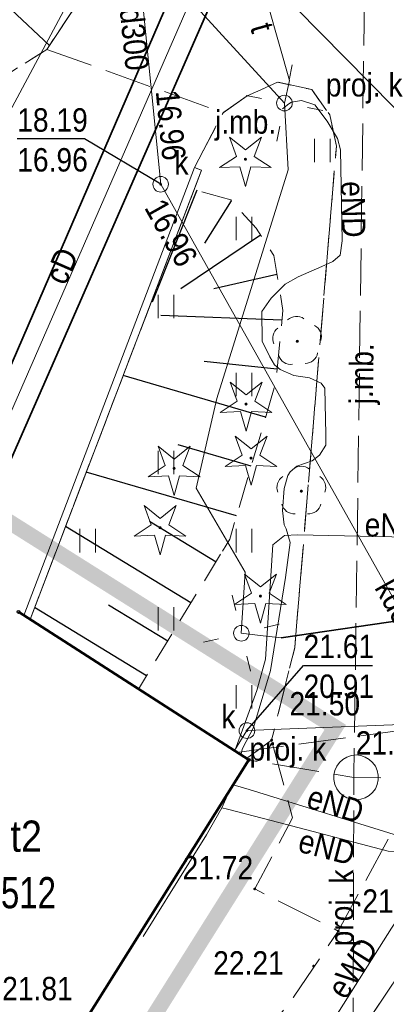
# Model space of a CAD drawing. Header units: metres. Extents: x 6530877 to 6534102, y 6042175 to 6045327.
# Tile 64 of 76: x 6533103 to 6533114, y 6044076 to 6044107. Entities that reach past the tile are written whole.
import ezdxf
from ezdxf.enums import TextEntityAlignment as Align

# ---------------------------------------------------------------- set-up
doc = ezdxf.new("R2010")
doc.units = ezdxf.units.M
doc.header["$MEASUREMENT"] = 0
doc.linetypes.add('1.0_0.5', pattern=[1.5, 1, -0.5])
doc.linetypes.add('1.5_0.5', pattern=[2, 1.5, -0.5])
doc.layers.get('0').update_dxf_attribs({"color": 2, "linetype": 'CONTINUOUS', "lineweight": 5})
for name, color, linetype in [('000 Inne (niezydentyfikowane)', 7, 'CONTINUOUS'), ('312-budynek ewidencyjny', 7, 'CONTINUOUS'), ('312-oznaczenie budynku ewidencyjnego', 7, 'CONTINUOUS'), ('312-oznaczenie budynku ewidencyjnego-Atr117', 7, 'CONTINUOUS'), ('chodnik', 7, 'CONTINUOUS'), ('drzewo iglaste', 7, 'CONTINUOUS'), ('drzewo liściaste', 7, 'CONTINUOUS'), ('jezdnia', 7, 'CONTINUOUS'), ('jezdnia-Atr17', 7, 'CONTINUOUS'), ('kanalizacyjne urządzenie techniczne - ob. projektowany', 7, 'CONTINUOUS'), ('kanalizacyjne urządzenie techniczne - ob. projektowany-Atr17', 7, 'CONTINUOUS'), ('latarnia', 7, 'CONTINUOUS'), ('obudowa ochronna przewodu', 7, 'CONTINUOUS'), ('pikieta sztuczna', 7, 'CONTINUOUS'), ('pikieta sztuczna-Atr2', 7, 'CONTINUOUS'), ('przewód ciepłowniczy', 7, 'CONTINUOUS'), ('przewód ciepłowniczy-Atr1', 7, 'CONTINUOUS'), ('przewód elektroenergetyczny podziemny', 7, 'CONTINUOUS'), ('przewód elektroenergetyczny podziemny-Atr1', 7, 'CONTINUOUS'), ('przewód kanalizacyjny', 7, 'CONTINUOUS'), ('przewód kanalizacyjny - ob. projektowany', 7, 'CONTINUOUS'), ('przewód kanalizacyjny - ob. projektowany-Atr1', 7, 'CONTINUOUS'), ('przewód kanalizacyjny-Atr1', 7, 'CONTINUOUS'), ('przewód telekomunikacyjny podziemny', 7, 'CONTINUOUS'), ('przewód telekomunikacyjny podziemny-Atr1', 7, 'CONTINUOUS'), ('Punkt budynku', 7, 'CONTINUOUS'), ('rzędna', 7, 'CONTINUOUS'), ('rzędna-Atr2', 7, 'CONTINUOUS'), ('rzędna-Atr3', 7, 'CONTINUOUS'), ('skarpa nieumocniona', 7, 'CONTINUOUS'), ('słup przewodów napowietrznych', 7, 'CONTINUOUS'), ('trawnik', 7, 'CONTINUOUS'), ('właz do komory lub kanału - okrągły', 7, 'CONTINUOUS'), ('właz do komory lub kanału - okrągły-Atr17', 7, 'CONTINUOUS'), ('Zakres', 7, 'CONTINUOUS'), ('ściana oporowa (poligon)', 7, 'CONTINUOUS')]:
    doc.layers.add(name, color=color, linetype=linetype)
doc.styles.get("Standard").update_dxf_attribs({"font": 'Working1250', "width": 0.75})

# ---------------------------------------------------------------- blocks, each defined once
blk = doc.blocks.new('PUNKTBUD')
at = {"color": 0}
blk.add_circle((0, 0), 0.045, dxfattribs=at)
blk = doc.blocks.new('PW01')
at = {"linetype": 'Continuous', "lineweight": 13}
h = blk.add_hatch(color=0, dxfattribs=at)
edge = h.paths.add_edge_path()
edge.add_arc((0, 0), 0.045, 0, 360)
blk = doc.blocks.new('US22')
at = {"color": 0, "linetype": 'Continuous', "lineweight": 13}
blk.add_circle((0, 0), 0.25, dxfattribs=at)
blk = doc.blocks.new('OP011')
at = {"linetype": 'Continuous', "lineweight": 13}
h = blk.add_hatch(color=0, dxfattribs=at)
edge = h.paths.add_edge_path()
edge.add_arc((0, 0), 0.05, 0, 360)
at = {"color": 0, "linetype": 'Continuous', "lineweight": 13}
for p, q in [((-0.283, 0.093), (-0.512, 0.706)), ((-0.512, 0.706), (0, 0.299)), ((0, 0.299), (0.512, 0.706)), ((0.512, 0.706), (0.283, 0.093)), ((-0.828, -0.268), (-0.283, 0.093)), ((0.283, 0.093), (0.828, -0.268)), ((-0.175, -0.24), (-0.828, -0.268)), ((0, -0.87), (-0.175, -0.24)), ((0.175, -0.24), (0, -0.87)), ((0.828, -0.268), (0.175, -0.24))]:
    blk.add_line(p, q, dxfattribs=at)
blk = doc.blocks.new('SM01')
at = {"color": 0, "linetype": 'Continuous', "lineweight": 13}
for p, q in [((-0.53, 0.531), (-0.883, 0.884)), ((0.531, 0.531), (0.884, 0.884)), ((-0.53, -0.53), (-0.883, -0.883)), ((0.531, -0.53), (0.884, -0.883))]:
    blk.add_line(p, q, dxfattribs=at)
blk.add_circle((0, 0), 0.25, dxfattribs=at)
blk = doc.blocks.new('OP021')
at = {"linetype": 'Continuous', "lineweight": 13}
h = blk.add_hatch(color=0, dxfattribs=at)
edge = h.paths.add_edge_path()
edge.add_arc((0, 0), 0.05, 0, 360)
at = {"color": 0, "linetype": 'Continuous', "lineweight": 13}
for centre, start, end in [((0, 0.4), 49.272, 130.728), ((-0.38, 0.124), 121.308, 202.548), ((0.38, 0.124), 337.452, 58.692), ((-0.235, -0.324), 193.221, 274.871), ((0.235, -0.324), 265.129, 346.779)]:
    blk.add_arc(centre, 0.4, start, end, dxfattribs=at)
blk = doc.blocks.new('TU04')
at = {"color": 0, "linetype": 'Continuous', "lineweight": 13}
for p, q in [((0, 0), (0, 0.75)), ((0.5, 0), (0.5, 0.75))]:
    blk.add_line(p, q, dxfattribs=at)
blk = doc.blocks.new('US15')
at = {"color": 0, "linetype": 'Continuous', "lineweight": 13}
blk.add_circle((0, 0), 0.25, dxfattribs=at)

msp = doc.modelspace()

# ---------------------------------------------------------------- linework, layer by layer
at = {"layer": '000 Inne (niezydentyfikowane)', "color": 7, "linetype": 'Continuous', "lineweight": 25, "flags": 128}
for points in [[(6533102.33, 6044107.69), (6533103.55, 6044106.53)], [(6533108.27, 6044101.9), (6533106.84, 6044098.31)], [(6533109.37, 6044101.56), (6533108.51, 6044100.2)], [(6533110.3, 6044100.46), (6533107.75, 6044098.74)], [(6533110.83, 6044099.2), (6533108.81, 6044098.74)], [(6533110.99, 6044097.74), (6533107.11, 6044097.89)], [(6533110.83, 6044096.17), (6533108.5, 6044096.41)], [(6533110.46, 6044094.63), (6533105.91, 6044095.96)], [(6533110, 6044093.06), (6533107.67, 6044093.74)], [(6533109.54, 6044091.47), (6533104.73, 6044092.87)], [(6533108.08, 6044088.68), (6533104.07, 6044091.13)], [(6533108.88, 6044089.99), (6533106.75, 6044091.29)], [(6533107.34, 6044087.46), (6533105.44, 6044088.61)], [(6533106.66, 6044086.35), (6533103.07, 6044088.53)]]:
    msp.add_lwpolyline(points, dxfattribs=at)
at = {"layer": '312-budynek ewidencyjny', "color": 7, "linetype": 'Continuous', "lineweight": 50, "flags": 128}
for points in [[(6533102.56, 6044088.39), (6533109.93, 6044083.65)], [(6533109.93, 6044083.65), (6533103.23, 6044072.97)]]:
    msp.add_lwpolyline(points, dxfattribs=at)
at = {"layer": 'chodnik', "color": 7, "linetype": '1.0_0.5', "lineweight": 18, "flags": 128}
msp.add_lwpolyline([(6533102.64, 6044058.94), (6533103.88, 6044058.12), (6533111.63, 6044069.49), (6533123.06, 6044086.33), (6533121.29, 6044086.53), (6533110.35, 6044070.25), (6533104.92, 6044062.33)], close=True, dxfattribs=at)
at = {"layer": 'jezdnia', "color": 7, "linetype": '1.5_0.5', "lineweight": 18, "flags": 128}
for points in [[(6533105.11, 6044116.61), (6533105.74, 6044115.67), (6533105.91, 6044114.77), (6533105.91, 6044113.12), (6533104.64, 6044108.18), (6533103.47, 6044106.41)], [(6533103.47, 6044106.41), (6533109.11, 6044104.38)], [(6533108.19, 6044102.63), (6533109.11, 6044104.38), (6533109.88, 6044104.92), (6533110.85, 6044105.36), (6533111.94, 6044105.12), (6533112.52, 6044104.31), (6533112.73, 6044103.31), (6533111.4, 6044087.25), (6533110.66, 6044084.29), (6533109.86, 6044083.7)], [(6533104.92, 6044062.33), (6533110.35, 6044070.25), (6533121.29, 6044086.53)], [(6533110.66, 6044084.29), (6533111.33, 6044081.8), (6533110.12, 6044079.52), (6533112.79, 6044078.17), (6533114.94, 6044082.14)], [(6533101.64, 6044066.01), (6533102.63, 6044066.89), (6533104.89, 6044068.75), (6533106.51, 6044070.39), (6533108, 6044071.9), (6533109.82, 6044074.07), (6533111.36, 6044076.05), (6533112.79, 6044078.17)]]:
    msp.add_lwpolyline(points, dxfattribs=at)
at = {"layer": 'kanalizacyjne urządzenie techniczne - ob. projektowany', "color": 34, "linetype": 'Continuous', "lineweight": 18, "flags": 128}
msp.add_lwpolyline([(6533113.21, 6044082.39), (6533113.07, 6044082.44), (6533112.94, 6044082.51), (6533112.83, 6044082.61), (6533112.74, 6044082.73), (6533112.68, 6044082.87), (6533112.65, 6044083.02), (6533112.65, 6044083.17), (6533112.68, 6044083.31), (6533112.74, 6044083.45), (6533112.83, 6044083.57), (6533112.94, 6044083.67), (6533113.07, 6044083.74), (6533113.21, 6044083.79), (6533113.36, 6044083.81), (6533113.51, 6044083.79), (6533113.65, 6044083.74), (6533113.78, 6044083.67), (6533113.89, 6044083.57), (6533113.98, 6044083.45), (6533114.04, 6044083.31), (6533114.07, 6044083.16), (6533114.07, 6044083.01), (6533114.04, 6044082.87), (6533113.98, 6044082.73), (6533113.89, 6044082.61), (6533113.78, 6044082.51), (6533113.65, 6044082.44), (6533113.51, 6044082.39), (6533113.36, 6044082.37)], close=True, dxfattribs=at)
at = {"layer": 'obudowa ochronna przewodu', "color": 7, "linetype": 'Continuous', "lineweight": 35, "flags": 128}
msp.add_lwpolyline([(6533111.42, 6044117.38), (6533101.46, 6044094.33), (6533100.28, 6044091.57), (6533098.76, 6044088.59), (6533101.39, 6044086.95), (6533102.07, 6044087.99), (6533100.28, 6044089.19), (6533101.45, 6044091.32), (6533102.53, 6044093.75), (6533112.62, 6044116.79)], close=True, dxfattribs=at)
for points in [[(6533104.77, 6044111.58), (6533111.07, 6044104.69)], [(6533110.96, 6044087.56), (6533116.81, 6044088.42)]]:
    msp.add_lwpolyline(points, dxfattribs=at)
at = {"layer": 'przewód ciepłowniczy', "color": 212, "linetype": 'Continuous', "lineweight": 18, "flags": 128}
msp.add_lwpolyline([(6533101.73, 6044087.47), (6533099.51, 6044088.93), (6533100.67, 6044091.04), (6533101.96, 6044094), (6533111.89, 6044116.77)], dxfattribs=at)
at = {"layer": 'przewód elektroenergetyczny podziemny', "color": 1, "linetype": 'Continuous', "lineweight": 18, "flags": 128}
for points in [[(6533095.67, 6044114.09), (6533096.57, 6044113.01), (6533098.94, 6044112.34), (6533104.77, 6044111.58), (6533111.07, 6044104.69), (6533111.19, 6044102.55), (6533108.91, 6044095.23), (6533108.24, 6044092.36), (6533109.81, 6044089.67), (6533109.69, 6044087.71), (6533110.29, 6044087.64), (6533110.96, 6044087.56), (6533116.81, 6044088.42), (6533118.56, 6044087.53)], [(6533111.12, 6044091.05), (6533111.06, 6044091.18), (6533111.01, 6044091.64), (6533111.06, 6044092.35), (6533111.18, 6044092.76), (6533111.25, 6044092.88), (6533111.47, 6044093.06), (6533111.96, 6044093.23), (6533112.19, 6044093.41), (6533112.39, 6044093.73), (6533112.39, 6044094.07), (6533112.36, 6044095.56), (6533112.24, 6044095.72), (6533111.87, 6044095.89), (6533111.37, 6044095.96), (6533110.93, 6044096.16), (6533110.75, 6044096.31), (6533110.6, 6044096.56), (6533110.36, 6044097.06), (6533110.35, 6044098.01), (6533110.64, 6044098.44), (6533111.09, 6044098.89), (6533111.51, 6044099.12), (6533112.26, 6044099.45), (6533112.62, 6044099.62), (6533112.85, 6044099.82), (6533112.92, 6044100.28), (6533112.86, 6044103.19), (6533112.77, 6044103.55), (6533112.44, 6044104.11), (6533112.04, 6044104.63), (6533111.61, 6044104.77), (6533111.3, 6044104.72), (6533111.21, 6044104.66), (6533111.01, 6044104.51)], [(6533131.38, 6044101.77), (6533127.27, 6044103.94), (6533126.98, 6044104.04), (6533126.55, 6044104.05), (6533126.15, 6044103.83), (6533125.62, 6044103.32), (6533125.16, 6044102.8), (6533124.35, 6044101.39), (6533123.25, 6044099.27), (6533123.12, 6044098.7), (6533121.65, 6044096.09), (6533118.61, 6044090.83), (6533118.34, 6044090.52), (6533117.88, 6044090.52), (6533117.01, 6044090.74), (6533111.49, 6044090.86), (6533111.07, 6044090.84), (6533110.7, 6044090.54), (6533110.46, 6044086.88), (6533110.19, 6044085.88), (6533109.48, 6044083.94)], [(6533121.98, 6044091.95), (6533121.41, 6044090.74), (6533120.99, 6044089.5), (6533119.54, 6044086.72), (6533119, 6044085.68), (6533115.89, 6044080.58), (6533115, 6044079), (6533114.49, 6044078.26), (6533112.19, 6044074.61), (6533110.67, 6044071.95), (6533108.68, 6044068.72), (6533106.83, 6044065.64), (6533103.2, 6044059.46), (6533102.27, 6044057.99), (6533100.88, 6044055.02), (6533100.19, 6044053.5), (6533097.5, 6044049.37), (6533095.35, 6044046.25), (6533093.26, 6044042.59)], [(6533111.12, 6044091.05), (6533111.25, 6044090.62)], [(6533109.67, 6044083.82), (6533109.73, 6044084.02), (6533110.08, 6044084.69), (6533110.62, 6044086.52), (6533111.1, 6044089.49), (6533111.25, 6044090.62)], [(6533109.07, 6044082.12), (6533109.29, 6044082.62)], [(6533123.73, 6044078.39), (6533123.15, 6044078.68), (6533120.17, 6044079.54), (6533115.03, 6044081.12), (6533109.94, 6044082.7), (6533109.43, 6044082.85)], [(6533106.55, 6044078), (6533108.01, 6044080.35), (6533108.58, 6044081.25), (6533109.07, 6044082.12)], [(6533109.07, 6044082.12), (6533109.25, 6044082.08), (6533110.64, 6044081.71), (6533114.39, 6044080.73), (6533115.18, 6044080.7), (6533118.9, 6044081.01), (6533120.06, 6044081.03), (6533120.55, 6044080.93), (6533123.99, 6044078.8)]]:
    msp.add_lwpolyline(points, dxfattribs=at)
at = {"layer": 'przewód kanalizacyjny', "color": 34, "linetype": 'Continuous', "lineweight": 18, "flags": 128}
for points in [[(6533094.01, 6044088.94), (6533106.16, 6044111.68)], [(6533106.16, 6044111.68), (6533107.11, 6044102.09), (6533120.66, 6044077.94)], [(6533109.87, 6044084.59), (6533123.02, 6044085.11)], [(6533109.47, 6044083.95), (6533109.87, 6044084.59)]]:
    msp.add_lwpolyline(points, dxfattribs=at)
at = {"layer": 'przewód kanalizacyjny - ob. projektowany', "color": 34, "linetype": '1.5_0.5', "lineweight": 18, "flags": 128}
for points in [[(6533113.71, 6044114.03), (6533113.29, 6044083.09), (6533113.26, 6044072.43), (6533110.72, 6044068.37), (6533107.33, 6044062.54), (6533099.35, 6044049.51), (6533102.23, 6044047.58)], [(6533109.55, 6044083.89), (6533115.21, 6044084.65), (6533122.47, 6044084.52), (6533139.63, 6044073.56), (6533147.5, 6044068.55), (6533159.67, 6044060.83), (6533158.51, 6044057.13)], [(6533161.78, 6044043.68), (6533162.25, 6044043.35), (6533165.02, 6044047.47), (6533168.78, 6044053.69), (6533164.36, 6044056.62), (6533149.36, 6044066.27), (6533140.46, 6044071.87), (6533123.09, 6044082.95), (6533113.29, 6044083.09), (6533109.93, 6044083.65)]]:
    msp.add_lwpolyline(points, dxfattribs=at)
at = {"layer": 'przewód telekomunikacyjny podziemny', "color": 30, "linetype": 'Continuous', "lineweight": 18, "flags": 128}
for points in [[(6533110.22, 6044108.99), (6533111.23, 6044105.41), (6533111.07, 6044104.69)], [(6533110.22, 6044108.99), (6533111.44, 6044107.73), (6533120.04, 6044099.01), (6533121.72, 6044095.68), (6533121.8, 6044094.95)]]:
    msp.add_lwpolyline(points, dxfattribs=at)
at = {"layer": 'rzędna-Atr2', "color": 7, "flags": 128}
for points in [[(6533107.11, 6044102.09), (6533104.67, 6044103.54), (6533102.521, 6044103.54)], [(6533109.87, 6044084.59), (6533111.68, 6044086.68), (6533113.888, 6044086.68)]]:
    msp.add_lwpolyline(points, dxfattribs=at)
at = {"layer": 'skarpa nieumocniona', "color": 7, "linetype": '1.0_0.5', "lineweight": 18, "flags": 128}
for points in [[(6533096.49, 6044117.88), (6533102.1, 6044114.58), (6533102.77, 6044108.16), (6533097.53, 6044102.64), (6533103.47, 6044106.41), (6533104.64, 6044108.18), (6533105.91, 6044113.12), (6533105.91, 6044113.85), (6533097.93, 6044120.02)], [(6533096.49, 6044117.88), (6533102.1, 6044114.58), (6533102.77, 6044108.16), (6533097.53, 6044102.64), (6533103.47, 6044106.41), (6533104.64, 6044108.18), (6533105.91, 6044113.12), (6533105.91, 6044113.85), (6533097.93, 6044120.02)], [(6533109.09, 6044090.34), (6533109.32, 6044090.72), (6533110.79, 6044095.74), (6533111.02, 6044098.05), (6533110.73, 6044099.81), (6533110.16, 6044100.68), (6533109.35, 6044101.59), (6533108.18, 6044101.92), (6533108.42, 6044102.54), (6533102.93, 6044088.15), (6533106.4, 6044085.92)], [(6533109.09, 6044090.34), (6533109.32, 6044090.72), (6533110.79, 6044095.74), (6533111.02, 6044098.05), (6533110.73, 6044099.81), (6533110.16, 6044100.68), (6533109.35, 6044101.59), (6533108.18, 6044101.92), (6533108.42, 6044102.54), (6533102.93, 6044088.15), (6533106.4, 6044085.92)]]:
    msp.add_lwpolyline(points, close=True, dxfattribs=at)
at = {"layer": 'trawnik', "color": 7, "linetype": '1.0_0.5', "lineweight": 18, "flags": 128}
for points in [[(6533055.8, 6044131.1), (6533053.68, 6044127.77), (6533048.96, 6044120.14), (6533047.9, 6044118.59), (6533047.36, 6044117.96), (6533046.88, 6044117.22), (6533046.49, 6044116.4), (6533043.04, 6044110.79), (6533042.41, 6044110.04), (6533041.86, 6044109.24), (6533041.54, 6044108.35), (6533043.11, 6044107.35), (6533044.06, 6044106.73), (6533044.7, 6044106.34), (6533045.59, 6044105.79), (6533051.76, 6044115.95), (6533052.81, 6044117.73), (6533057.25, 6044124.99), (6533064.35, 6044135.48), (6533068.74, 6044135.28), (6533096.51, 6044117.15), (6533083.81, 6044096.73), (6533085.36, 6044095.8), (6533091.08, 6044103.97), (6533097.53, 6044102.64), (6533103.47, 6044106.41), (6533104.64, 6044108.18), (6533105.91, 6044113.12), (6533105.91, 6044114.77), (6533105.74, 6044115.67), (6533105.11, 6044116.61), (6533098.48, 6044120.85), (6533097.93, 6044120.02), (6533096.49, 6044117.88), (6533094.65, 6044119.04), (6533096.08, 6044121.2), (6533096.6, 6044121.99), (6533072.81, 6044137.36), (6533072.12, 6044136.36), (6533070.71, 6044134.2), (6533068.86, 6044135.37), (6533070.32, 6044137.49), (6533070.88, 6044138.55), (6533068.32, 6044139.65), (6533060.67, 6044137.85)], [(6533108.42, 6044102.54), (6533102.93, 6044088.15), (6533106.4, 6044085.92), (6533109.86, 6044083.7), (6533110.66, 6044084.29), (6533111.4, 6044087.25), (6533112.73, 6044103.31), (6533112.52, 6044104.31), (6533111.94, 6044105.12), (6533110.85, 6044105.36), (6533109.88, 6044104.92), (6533109.11, 6044104.38), (6533108.19, 6044102.63)]]:
    msp.add_lwpolyline(points, close=True, dxfattribs=at)
at = {"layer": 'Zakres', "linetype": '1.0_0.5', "lineweight": 70, "const_width": 0.5}
msp.add_lwpolyline([(6532894.4047, 6044010.7263), (6532901.9047, 6044070.7963), (6532921.4247, 6044144.6363), (6532942.6547, 6044191.9663), (6533112.6947, 6044084.6963), (6533080.6444, 6044033.6409), (6533043.3034, 6044057.7488), (6532987.3747, 6043969.1763), (6532966.8747, 6043966.4363), (6532894.4047, 6044010.7263)], dxfattribs=at)
at = {"layer": 'ściana oporowa (poligon)', "color": 7, "linetype": 'Continuous', "lineweight": 18, "flags": 128}
for points in [[(6533102.73, 6044088.28), (6533108.19, 6044102.63)], [(6533102.73, 6044088.28), (6533108.19, 6044102.63)], [(6533102.93, 6044088.15), (6533108.42, 6044102.54), (6533108.19, 6044102.63)], [(6533102.93, 6044088.15), (6533108.42, 6044102.54), (6533108.19, 6044102.63)]]:
    msp.add_lwpolyline(points, dxfattribs=at)

# ---------------------------------------------------------------- block references
at = {"layer": 'drzewo iglaste', "color": 94, "linetype": 'Continuous', "lineweight": 18}
for p in [(6533109.82, 6044102.89), (6533109.84, 6044095.05), (6533110, 6044093.32), (6533107.54, 6044092.99), (6533107.09, 6044091.09), (6533110.3, 6044088.9)]:
    msp.add_blockref('OP011', p, dxfattribs=at)
at = {"layer": 'drzewo liściaste', "color": 94, "linetype": 'Continuous', "lineweight": 18, "rotation": 3.882}
msp.add_blockref('OP021', (6533111.48, 6044097.06), dxfattribs=at)
at = {"layer": 'drzewo liściaste', "color": 94, "linetype": 'Continuous', "lineweight": 18}
msp.add_blockref('OP021', (6533111.61, 6044092.26), dxfattribs=at)
at = {"layer": 'latarnia', "color": 7, "linetype": 'Continuous', "lineweight": 18}
for p, rotation in [((6533111.07, 6044104.69), 303.8020000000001), ((6533109.69, 6044087.71), 238.458)]:
    msp.add_blockref('SM01', p, dxfattribs=dict(at, rotation=rotation))
at = {"layer": 'pikieta sztuczna', "color": 7, "linetype": 'Continuous', "lineweight": 13}
for p, rotation in [((6533110.66, 6044084.29), 17.102), ((6533110.12, 6044079.52), 22.714), ((6533112.79, 6044078.17), 18.151)]:
    msp.add_blockref('PW01', p, dxfattribs=dict(at, rotation=rotation))
msp.add_blockref('PW01', (6533112, 6044077.05), dxfattribs=at)
at = {"layer": 'Punkt budynku', "color": 5, "linetype": 'Continuous', "lineweight": 18}
for p in [(6533102.56, 6044088.39), (6533109.93, 6044083.65)]:
    msp.add_blockref('PUNKTBUD', p, dxfattribs=at)
at = {"layer": 'rzędna', "color": 34, "linetype": 'Continuous', "lineweight": 18}
for p in [(6533107.11, 6044102.09), (6533107.11, 6044102.09), (6533107.11, 6044102.09), (6533109.87, 6044084.59)]:
    msp.add_blockref('PW01', p, dxfattribs=at)
at = {"layer": 'słup przewodów napowietrznych', "color": 7, "linetype": 'Continuous', "lineweight": 18}
for p, rotation in [((6533111.07, 6044104.69), 303.8020000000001), ((6533109.69, 6044087.71), 238.458)]:
    msp.add_blockref('US15', p, dxfattribs=dict(at, rotation=rotation))
at = {"layer": 'trawnik', "color": 7, "linetype": 'Continuous', "lineweight": 18}
for p in [(6533112.029, 6044102.799), (6533109.529, 6044100.299), (6533107.029, 6044097.799), (6533109.529, 6044095.299), (6533107.029, 6044092.799), (6533104.529, 6044090.299), (6533109.529, 6044090.299), (6533107.029, 6044087.799), (6533109.529, 6044085.299)]:
    msp.add_blockref('TU04', p, dxfattribs=at)
at = {"layer": 'właz do komory lub kanału - okrągły', "color": 7, "linetype": 'Continuous', "lineweight": 18}
for p in [(6533107.11, 6044102.09), (6533109.87, 6044084.59)]:
    msp.add_blockref('US22', p, dxfattribs=at)

# ---------------------------------------------------------------- texts
at = {"layer": '312-oznaczenie budynku ewidencyjnego', "color": 7, "linetype": 'Continuous', "lineweight": 18, "width": 0.79}
msp.add_text('512', height=1, dxfattribs=at).set_placement((6533102, 6044079.9), align=Align.TOP_LEFT)
at = {"layer": '312-oznaczenie budynku ewidencyjnego-Atr117', "color": 7, "width": 0.9}
msp.add_text('t2', height=1, dxfattribs=at).set_placement((6533102.81, 6044080.71), align=Align.CENTER)
at = {"layer": 'jezdnia-Atr17', "color": 7, "width": 0.9}
msp.add_text('j.mb.', height=0.75, dxfattribs=at).set_placement((6533108.85, 6044103.71))
msp.add_text('j.mb.', height=0.75, rotation=89.419, dxfattribs=at).set_placement((6533113.9, 6044095.04))
at = {"layer": 'kanalizacyjne urządzenie techniczne - ob. projektowany-Atr17', "color": 34, "width": 0.9}
for p in [(6533112.39, 6044104.9), (6533109.95, 6044083.63)]:
    msp.add_text('proj. k', height=0.75, dxfattribs=at).set_placement(p)
at = {"layer": 'pikieta sztuczna-Atr2', "color": 7, "width": 0.9}
for s, p in [('21.50', (6533111.23, 6044084.85)), ('21.72', (6533107.81, 6044079.6)), ('21.78', (6533113.56, 6044078.53)), ('22.21', (6533108.79, 6044076.55))]:
    msp.add_text(s, height=0.75, dxfattribs=at).set_placement(p, align=Align.BOTTOM_LEFT)
msp.add_text('21.64', height=0.75, dxfattribs=at).set_placement((6533113.35, 6044083.82))
at = {"layer": 'przewód ciepłowniczy-Atr1', "color": 212, "width": 0.9}
msp.add_text('cD', height=0.75, rotation=66.438, dxfattribs=at).set_placement((6533104.06, 6044098.82))
at = {"layer": 'przewód elektroenergetyczny podziemny-Atr1', "color": 1, "width": 0.9}
for s, rotation, p in [('eND', -88.819, (6533112.88, 6044102.18)), ('eND', -1.246, (6533113.63, 6044090.81)), ('eND', -17.245, (6533111.73, 6044082.14)), ('eWD', 57.783, (6533113.03, 6044075.94))]:
    msp.add_text(s, height=0.75, rotation=rotation, dxfattribs=at).set_placement(p)
msp.add_text('eND', height=0.75, rotation=-14.646, dxfattribs=at).set_placement((6533111.65, 6044081.45), align=Align.TOP_LEFT)
at = {"layer": 'przewód kanalizacyjny - ob. projektowany-Atr1', "color": 34, "width": 0.9}
msp.add_text('proj. k', height=0.75, rotation=89.839, dxfattribs=at).set_placement((6533113.27, 6044077.68))
at = {"layer": 'przewód kanalizacyjny-Atr1', "color": 34, "width": 0.9}
msp.add_text('kd300', height=0.75, rotation=275.657, dxfattribs=at).set_placement((6533106.5, 6044108.22), align=Align.TOP_LEFT)
msp.add_text('kd300', height=0.75, rotation=299.295, dxfattribs=at).set_placement((6533114.26, 6044089.35), align=Align.MIDDLE_LEFT)
at = {"layer": 'przewód telekomunikacyjny podziemny-Atr1', "color": 30, "width": 0.9}
msp.add_text('t', height=0.75, rotation=285.755, dxfattribs=at).set_placement((6533110.69, 6044107.33), align=Align.TOP_LEFT)
at = {"layer": 'rzędna-Atr2', "color": 34, "width": 0.9}
for rotation, p in [(275.657, (6533106.95, 6044105.07)), (299.295, (6533106.57, 6044101.34))]:
    msp.add_text('16.96', height=0.75, rotation=rotation, dxfattribs=at).set_placement(p)
for s, p in [('18.19', (6533102.521, 6044103.548)), ('21.61', (6533111.68, 6044086.688))]:
    msp.add_text(s, height=0.75, dxfattribs=at).set_placement(p, align=Align.BOTTOM_LEFT)
at = {"layer": 'rzędna-Atr2', "color": 30, "width": 0.9}
msp.add_text('21.81', height=0.75, dxfattribs=at).set_placement((6533102.04, 6044075.728), align=Align.BOTTOM_LEFT)
at = {"layer": 'rzędna-Atr3', "color": 34, "width": 0.9}
for s, p in [('16.96', (6533102.521, 6044102.272)), ('20.91', (6533111.68, 6044085.412))]:
    msp.add_text(s, height=0.75, dxfattribs=at).set_placement(p, align=Align.BOTTOM_LEFT)
at = {"layer": 'właz do komory lub kanału - okrągły-Atr17', "color": 7, "width": 0.9}
for p in [(6533107.55, 6044102.4), (6533109.05, 6044084.66)]:
    msp.add_text('k', height=0.75, dxfattribs=at).set_placement(p)

doc.saveas('drawing.dxf')
